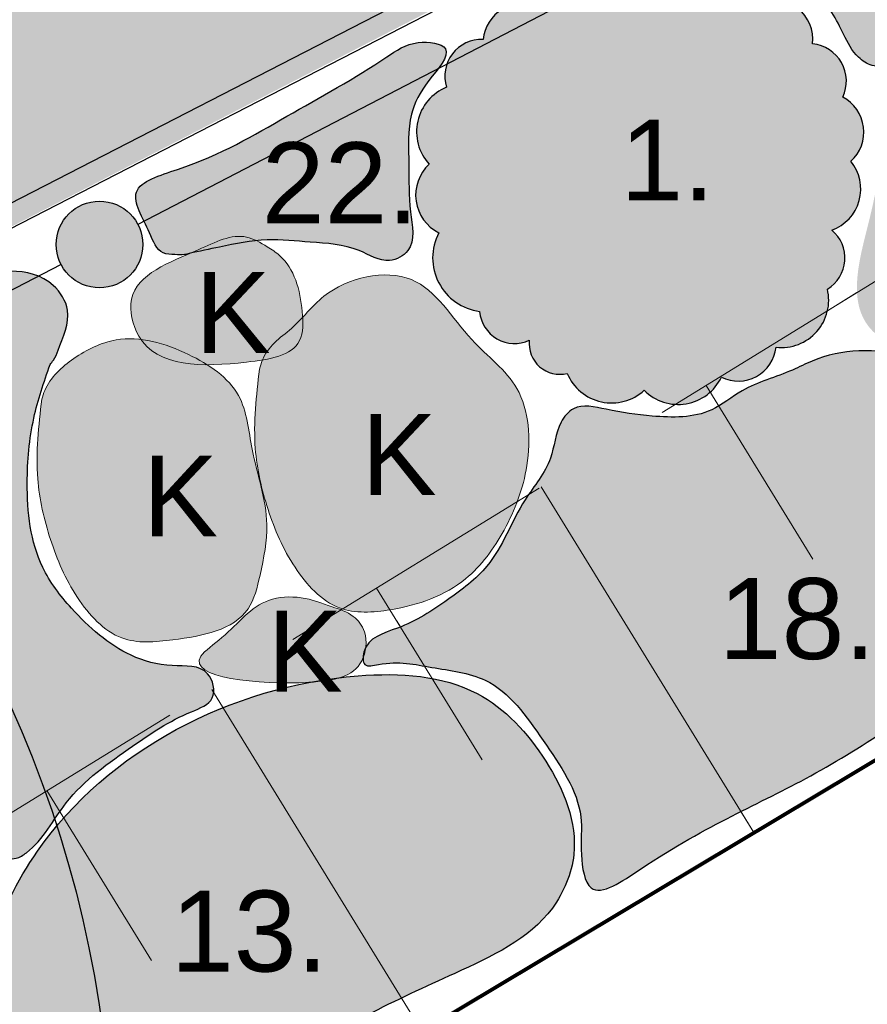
# Model space of a CAD drawing. Extents: x 5491059 to 5491327, y 5912942 to 5913063.
# Tile 28 of 49: x 5491205.69 to 5491208.62, y 5912998.53 to 5913001.93. Entities that reach past the tile are written whole.
import ezdxf

# ---------------------------------------------------------------- set-up
doc = ezdxf.new("R2010")
doc.units = 0
doc.linetypes.add('ACAD_ISO10W100', pattern=[18, 12, -3, 0, -3])
doc.linetypes.add('PRZER2-1', pattern=[1.5, 1, -0.5])
doc.layers.get('0').update_dxf_attribs({"linetype": 'CONTINUOUS'})
for name, color, linetype in [('AK_faszyna', 7, 'CONTINUOUS'), ('AK_nawierzchnie', 21, 'CONTINUOUS'), ('AK_ogordzenie', 7, 'CONTINUOUS'), ('AK_pomocnicza', 7, 'CONTINUOUS'), ('AK_rośliny', 7, 'CONTINUOUS'), ('AK_wymiary', 7, 'CONTINUOUS')]:
    doc.layers.add(name, color=color, linetype=linetype)
doc.layers.add('GSSWWS', color=141, linetype='CONTINUOUS', lineweight=18)
doc.layers.add('GSSZSN', color=7, linetype='CONTINUOUS', lineweight=18)
doc.styles.get("Standard").update_dxf_attribs({"font": 'txt.shx'})
doc.linetypes.add('OGRODZENIE2', pattern='A,6.35,-2.54,[132,ltypeshp.shx,S=2.54,R=0,X=-2.54,Y=0],-2.54,25.4', length=36.83)

# ---------------------------------------------------------------- blocks, each defined once
blk = doc.blocks.new('1-flat-1')
at = {"layer": 'AK_nawierzchnie', "linetype": 'Continuous', "lineweight": -3, "true_color": 0xc7c8ca, "transparency": 33554534}
h = blk.add_hatch(color=9, dxfattribs=at)
h.dxf.hatch_style = 1
h.paths.add_polyline_path([(5491295.9612, 5913015.6875), (5491295.8796, 5913015.7342), (5491283.2886, 5913009.2468, 0.339514), (5491283.1534, 5913008.5809), (5491283.6667, 5913007.6484), (5491283.7332, 5913007.6933), (5491283.2253, 5913008.616, -0.339514), (5491283.3411, 5913009.1865)])
h.paths.add_polyline_path([(5491294.8079, 5913016.3478), (5491294.7264, 5913016.3944), (5491282.0106, 5913009.8416, 0.334526), (5491281.1458, 5913006.8458), (5491281.5065, 5913006.1922), (5491281.5731, 5913006.2371), (5491281.2158, 5913006.8845, -0.331158), (5491282.0473, 5913009.7705)])
h.paths.add_polyline_path([(5491283.7332, 5913007.6933), (5491283.6667, 5913007.6484), (5491286.7956, 5913001.9641), (5491286.8675, 5913001.9992)])
h.paths.add_polyline_path([(5491281.5731, 5913006.2371), (5491281.5065, 5913006.1922), (5491284.4667, 5913000.8296), (5491284.5387, 5913000.8647)])
at = {"layer": 'AK_nawierzchnie', "linetype": 'Continuous', "lineweight": -3, "transparency": 33554534}
h = blk.add_hatch(color=254, dxfattribs=at)
h.dxf.hatch_style = 1
h.paths.add_polyline_path([(5491295.8296, 5913015.6948), (5491294.7613, 5913016.3237), (5491283.6114, 5913010.5767), (5491284.7753, 5913010.0112)])
h.paths.add_polyline_path([(5491283.1534, 5913008.5809, -0.339514), (5491283.2886, 5913009.2468), (5491284.7753, 5913010.0112), (5491283.6114, 5913010.5767), (5491282.0473, 5913009.7705, 0.331158), (5491281.2158, 5913006.8845), (5491281.9014, 5913005.6424), (5491284.1049, 5913006.8524)])
h.paths.add_polyline_path([(5491284.1049, 5913006.8524), (5491281.9014, 5913005.6424), (5491287.5028, 5912995.4948, 0.411705), (5491288.8552, 5912995.1024), (5491289.2943, 5912995.3415, 0.416845), (5491289.6899, 5912996.7059)])
at = {"layer": 'AK_nawierzchnie', "color": 18, "linetype": 'Continuous', "lineweight": -3, "true_color": 0x000000}
for p, q in [((5491304.1811, 5913019.9887), (5491283.2886, 5913009.2468)), ((5491304.2177, 5913019.9176), (5491283.3411, 5913009.1865))]:
    blk.add_line(p, q, dxfattribs=at)
blk = doc.blocks.new('3')
blk.add_circle((5491286.5479, 5913013.7819), 4)

msp = doc.modelspace()

# ---------------------------------------------------------------- hatches: boundary and pattern name
at = {"layer": 'AK_ogordzenie', "linetype": 'Continuous', "lineweight": -3, "true_color": 0x6a473c, "transparency": 33554597}
h = msp.add_hatch(color=17, dxfattribs=at)
h.dxf.hatch_style = 1
edge = h.paths.add_edge_path()
edge.add_arc((5491205.96478, 5913001.15652), 0.15, 0.56788, 360.56788)
at = {"layer": 'AK_rośliny', "linetype": 'Continuous', "lineweight": -3, "true_color": 0x55764c, "transparency": 33554534}
h = msp.add_hatch(color=87, dxfattribs=at)
h.dxf.hatch_style = 1
edge = h.paths.add_edge_path()
edge.add_spline(control_points=[(5491204.5086, 5912997.43405), (5491204.50056, 5912997.37462), (5491204.48659, 5912997.2713), (5491204.43527, 5912997.1429), (5491204.3766, 5912997.06032), (5491204.37364, 5912996.96133), (5491204.48657, 5912996.90581), (5491204.60681, 5912996.85807), (5491204.67825, 5912996.73474), (5491204.81603, 5912996.70247), (5491204.93159, 5912996.81168), (5491205.12633, 5912996.98067), (5491205.35236, 5912997.27733), (5491205.6702, 5912997.56095), (5491205.86671, 5912997.90689), (5491206.26289, 5912998.03022), (5491206.63137, 5912998.37561), (5491207.10859, 5912998.59588), (5491207.51595, 5912998.78022), (5491207.64593, 5912999.09062), (5491207.52729, 5912999.38023), (5491207.26974, 5912999.65834), (5491206.55987, 5912999.70379), (5491205.86552, 5912999.33745), (5491205.54822, 5912998.68793), (5491205.54468, 5912998.2587), (5491205.22435, 5912998.01313), (5491204.88668, 5912997.95873), (5491204.65456, 5912997.73254), (5491204.56462, 5912997.54339), (5491204.51554, 5912997.46872), (5491204.5107, 5912997.44454), (5491204.5086, 5912997.43405)], knot_values=[0, 0, 0, 0, 0.1795261, 0.3120381, 0.4087441, 0.4845019, 0.5695915, 0.7495592, 0.8744872, 0.9707144, 1.1277956, 1.3089469, 1.7633744, 2.2250851, 2.5961542, 2.89448, 3.4189947, 4.0833443, 4.4897748, 4.6895894, 5.026186, 5.3596001, 5.7767098, 7.0413009, 7.4165592, 7.9217711, 8.2276051, 8.5335102, 8.9351129, 9.1262219, 9.1677554, 9.19958, 9.19958, 9.19958, 9.19958], degree=3, periodic=0)
edge = h.paths.add_edge_path()
edge.add_spline(control_points=[(5491218.42878, 5913002.79178), (5491218.42489, 5913002.72703), (5491218.41771, 5913002.60727), (5491218.3577, 5913002.4465), (5491218.21185, 5913002.30338), (5491218.36966, 5913002.14048), (5491218.59252, 5913002.15538), (5491219.03004, 5913001.98368), (5491219.71466, 5913001.83272), (5491220.55604, 5913001.5387), (5491221.17763, 5913001.3635), (5491221.63192, 5913001.25478), (5491221.88068, 5913000.95208), (5491222.29161, 5913000.51045), (5491222.78597, 5913000.02215), (5491223.23212, 5912999.57869), (5491223.45225, 5912999.25794), (5491223.82463, 5912999.17006), (5491223.89526, 5912999.68614), (5491223.57522, 5912999.99805), (5491223.66883, 5913000.51851), (5491223.45044, 5913001.04497), (5491223.07679, 5913001.51384), (5491222.83641, 5913002.14672), (5491222.11813, 5913002.53615), (5491221.22968, 5913002.57661), (5491220.33383, 5913002.88308), (5491219.43045, 5913003.03507), (5491218.79277, 5913003.08052), (5491218.34844, 5913003.40665), (5491218.20978, 5913003.24694), (5491218.29573, 5913003.1227), (5491218.36052, 5913003.03509), (5491218.39909, 5913002.96163), (5491218.42002, 5913002.9121), (5491218.42919, 5913002.85642), (5491218.42892, 5913002.8136), (5491218.42878, 5913002.79178)], knot_values=[0, 0, 0, 0, 0.1924819, 0.3559875, 0.5224259, 0.7035779, 0.8557083, 1.1879664, 2.0814732, 2.97414, 3.8443301, 4.043683, 4.3423103, 4.9708429, 5.8826012, 6.4138287, 6.8621658, 7.028164, 7.3955295, 7.9270004, 8.3376578, 8.8569338, 9.5893467, 10.1408103, 10.8212523, 11.8732663, 12.7956802, 13.654462, 14.5671819, 14.8581776, 14.9520469, 15.0906363, 15.2390644, 15.2983543, 15.3371481, 15.4001586, 15.4656154, 15.4656154, 15.4656154, 15.4656154], degree=3, periodic=0)
at = {"layer": 'AK_rośliny', "linetype": 'Continuous', "lineweight": -3, "true_color": 0xefeee5, "transparency": 33554534}
h = msp.add_hatch(color=7, dxfattribs=at)
h.dxf.hatch_style = 1
edge = h.paths.add_edge_path()
edge.add_spline(control_points=[(5491208.40038, 5913002.47348), (5491208.37144, 5913002.44202), (5491208.3041, 5913002.3688), (5491208.17806, 5913002.2186), (5491208.31797, 5913002.0712), (5491208.4695, 5913002.02749), (5491208.5311, 5913001.90387), (5491208.57721, 5913001.8103), (5491208.65814, 5913001.75722), (5491208.77097, 5913001.81403), (5491208.92636, 5913001.82777), (5491209.07489, 5913001.87831), (5491209.31875, 5913001.89554), (5491209.18562, 5913002.18476), (5491209.00224, 5913002.35502), (5491209.14601, 5913002.64165), (5491208.90648, 5913002.74857), (5491208.72486, 5913002.67803), (5491208.55635, 5913002.60166), (5491208.44784, 5913002.52455), (5491208.40694, 5913002.48054), (5491208.40038, 5913002.47348)], knot_values=[0, 0, 0, 0, 0.1325596, 0.3084796, 0.4919786, 0.6134442, 0.7783226, 0.8730902, 0.9276908, 1.0470801, 1.2096356, 1.3970642, 1.5482212, 1.7944979, 2.0458711, 2.3127435, 2.482402, 2.6743967, 2.887991, 3.0392583, 3.0681683, 3.0681683, 3.0681683, 3.0681683], degree=3, periodic=0)
at = {"layer": 'AK_rośliny', "linetype": 'OGRODZENIE2', "lineweight": -3, "true_color": 0x6da56f, "transparency": 33554534}
h = msp.add_hatch(color=115, dxfattribs=at)
edge = h.paths.add_edge_path()
edge.add_arc((5491207.42612, 5913001.854), 0.13398, 64.94035, 174.94035)
edge.add_arc((5491207.28715, 5913001.73884), 0.12709, 87.5118, 197.5118)
edge.add_arc((5491207.22902, 5913001.54635), 0.16665, 112.23729, 222.23729)
edge.add_arc((5491207.20556, 5913001.32742), 0.14634, 133.06705, 243.06705)
edge.add_arc((5491207.30529, 5913001.11039), 0.18722, 152.46213, 262.46213)
edge.add_arc((5491207.40157, 5913000.93524), 0.12129, 184.94517, 294.94517)
edge.add_arc((5491207.55852, 5913000.81381), 0.10642, 173.82107, 283.82107)
edge.add_arc((5491207.73762, 5913000.77462), 0.16652, 202.65886, 312.65886)
edge.add_arc((5491207.9681, 5913000.7683), 0.16531, 224.63199, 334.63199)
edge.add_arc((5491208.1759, 5913000.81557), 0.13176, 243.67438, 353.67438)
edge.add_arc((5491208.32522, 5913000.96395), 0.16393, 263.56885, 373.56885)
edge.add_arc((5491208.42075, 5913001.10965), 0.12479, 300.75783, 410.75783)
edge.add_arc((5491208.44928, 5913001.34844), 0.15083, 289.52771, 399.5277)
edge.add_arc((5491208.47394, 5913001.54579), 0.13666, 312.1303, 422.1303)
edge.add_arc((5491208.42122, 5913001.72204), 0.12911, 334.5713, 444.5713)
edge.add_arc((5491208.28964, 5913001.86436), 0.14446, 354.52254, 464.52254)
edge.add_arc((5491208.12745, 5913001.96147), 0.13301, 18.73745, 128.73745)
edge.add_arc((5491207.91573, 5913002.01826), 0.1368, 20.08141, 130.08141)
edge.add_arc((5491207.75195, 5913002.06592), 0.09476, 36.9845, 146.9845)
edge.add_arc((5491207.62746, 5913001.98007), 0.14467, 71.86282, 181.86282)
at = {"layer": 'AK_rośliny', "linetype": 'OGRODZENIE2', "lineweight": -3, "true_color": 0x6e5ca1, "transparency": 33554534}
h = msp.add_hatch(color=195, dxfattribs=at)
h.dxf.hatch_style = 1
edge = h.paths.add_edge_path()
edge.add_spline(control_points=[(5491206.27556, 5913001.12553), (5491206.31041, 5913001.13297), (5491206.39967, 5913001.152), (5491206.53924, 5913001.1805), (5491206.70179, 5913001.16209), (5491206.84659, 5913001.15671), (5491206.95422, 5913001.08292), (5491207.06544, 5913001.14181), (5491207.03353, 5913001.28494), (5491207.03782, 5913001.43231), (5491207.02928, 5913001.60089), (5491207.0912, 5913001.71476), (5491207.20978, 5913001.84439), (5491207.04807, 5913001.86781), (5491206.88761, 5913001.75222), (5491206.59578, 5913001.59405), (5491206.35151, 5913001.44483), (5491206.04412, 5913001.35995), (5491206.13295, 5913001.21906), (5491206.16663, 5913001.12354), (5491206.22392, 5913001.12216), (5491206.25405, 5913001.1189), (5491206.27025, 5913001.1239), (5491206.27556, 5913001.12553)], knot_values=[0, 0, 0, 0, 0.107066, 0.2742497, 0.4228004, 0.5952973, 0.7058489, 0.7777383, 0.9123882, 1.0746286, 1.2508915, 1.3814371, 1.5054755, 1.6021862, 1.7211075, 2.1235878, 2.5446574, 2.7071777, 2.8546577, 2.9390525, 2.9797023, 3.0135818, 3.0300951, 3.0300951, 3.0300951, 3.0300951], degree=3, periodic=0)
at = {"layer": 'AK_rośliny', "linetype": 'Continuous', "lineweight": -3, "true_color": 0xaad095, "transparency": 33554534}
h = msp.add_hatch(color=253, dxfattribs=at)
h.dxf.hatch_style = 1
edge = h.paths.add_edge_path()
edge.add_spline(control_points=[(5491208.67145, 5913001.54416), (5491208.66863, 5913001.48941), (5491208.6626, 5913001.37236), (5491208.62247, 5913001.21362), (5491208.58334, 5913001.05673), (5491208.5838, 5913000.91211), (5491208.68707, 5913000.80549), (5491208.85494, 5913000.83142), (5491209.02618, 5913000.78242), (5491209.12718, 5913000.59963), (5491209.31708, 5913000.67191), (5491209.54884, 5913000.68582), (5491209.79161, 5913000.82543), (5491210.02519, 5913000.99148), (5491210.40902, 5913001.11766), (5491210.2135, 5913001.62003), (5491209.86887, 5913001.87857), (5491209.46859, 5913001.86991), (5491209.14921, 5913001.83251), (5491208.91001, 5913001.76738), (5491208.70567, 5913001.72871), (5491208.66781, 5913001.60046), (5491208.67078, 5913001.55457), (5491208.67145, 5913001.54416)], knot_values=[0, 0, 0, 0, 0.1641899, 0.3509992, 0.4879089, 0.6538083, 0.7585159, 0.8845498, 1.1360116, 1.2448059, 1.4437105, 1.622427, 1.9732853, 2.232683, 2.5214968, 3.0024624, 3.3952648, 3.8125898, 4.1451636, 4.3572267, 4.5812757, 4.6883308, 4.7197334, 4.7197334, 4.7197334, 4.7197334], degree=3, periodic=0)
at = {"layer": 'AK_rośliny', "linetype": 'Continuous', "lineweight": 20, "transparency": 33554534}
h = msp.add_hatch(color=8, dxfattribs=at)
h.dxf.hatch_style = 1
edge = h.paths.add_edge_path()
edge.add_spline(control_points=[(5491206.54574, 5913001.14886), (5491206.56056, 5913001.13926), (5491206.63459, 5913001.09134), (5491206.66903, 5913000.96493), (5491206.67153, 5913000.77783), (5491206.40077, 5913000.73344), (5491206.11293, 5913000.72864), (5491206.04218, 5913001.03822), (5491206.27567, 5913001.1169), (5491206.44613, 5913001.20704), (5491206.52196, 5913001.16275), (5491206.54574, 5913001.14886)], knot_values=[0, 0, 0, 0, 0.0523175, 0.2612891, 0.3625615, 0.5603083, 0.9442112, 1.074069, 1.3616248, 1.534579, 1.6135887, 1.6135887, 1.6135887, 1.6135887], degree=3, periodic=0)
at = {"layer": 'AK_rośliny', "linetype": 'OGRODZENIE2', "lineweight": -3, "true_color": 0xad9f8a, "transparency": 33554534}
h = msp.add_hatch(color=253, dxfattribs=at)
h.dxf.hatch_style = 1
edge = h.paths.add_edge_path()
edge.add_spline(control_points=[(5491205.79361, 5913000.74172), (5491205.77255, 5913000.68024), (5491205.72707, 5913000.54743), (5491205.70609, 5913000.30937), (5491205.73181, 5913000.06744), (5491205.88248, 5912999.87119), (5491206.03477, 5912999.73761), (5491206.20363, 5912999.69098), (5491206.34523, 5912999.70616), (5491206.37512, 5912999.57373), (5491206.22599, 5912999.522), (5491206.06533, 5912999.41083), (5491205.84794, 5912999.2596), (5491205.76635, 5912999.08558), (5491205.65362, 5912999.0128), (5491205.54885, 5912999.0949), (5491205.49316, 5912999.24499), (5491205.32236, 5912999.4268), (5491205.0575, 5912999.52401), (5491204.83789, 5912999.56706), (5491204.71504, 5912999.58529), (5491204.62355, 5912999.60012), (5491204.72834, 5912999.8184), (5491204.60909, 5913000.07003), (5491204.35296, 5913000.15173), (5491204.15649, 5913000.15874), (5491204.03955, 5913000.13347), (5491203.9031, 5913000.21224), (5491204.24437, 5913000.34865), (5491204.49597, 5913000.46716), (5491204.97601, 5913000.70681), (5491205.33886, 5913000.93157), (5491205.61524, 5913001.08958), (5491205.80039, 5913001.04144), (5491205.87645, 5913000.91601), (5491205.83257, 5913000.82345), (5491205.81036, 5913000.76051), (5491205.79776, 5913000.74638), (5491205.79361, 5913000.74172)], knot_values=[0, 0, 0, 0, 0.194092, 0.4192689, 0.7168533, 0.8897098, 1.1526264, 1.2996782, 1.4251299, 1.5103093, 1.5966375, 1.8334524, 2.1357146, 2.3560282, 2.3960318, 2.5152871, 2.665523, 2.8993367, 3.2228759, 3.5026325, 3.5563925, 3.611982, 3.7351124, 4.0747953, 4.3556035, 4.4905475, 4.6664926, 4.7050434, 4.9036308, 5.2841402, 5.872671, 6.3562571, 6.6226915, 6.7777821, 6.8765797, 7.0192316, 7.0570327, 7.0756179, 7.0756179, 7.0756179, 7.0756179], degree=3, periodic=0)
at = {"layer": 'AK_rośliny', "linetype": 'Continuous', "lineweight": 20, "transparency": 33554534}
h = msp.add_hatch(color=8, dxfattribs=at)
h.dxf.hatch_style = 1
edge = h.paths.add_edge_path()
edge.add_spline(control_points=[(5491205.76505, 5913000.62105), (5491205.75443, 5913000.52927), (5491205.73551, 5913000.36583), (5491205.79, 5913000.13072), (5491205.87315, 5912999.93618), (5491206.02418, 5912999.76922), (5491206.25145, 5912999.7886), (5491206.47754, 5912999.83137), (5491206.52574, 5913000.03126), (5491206.56287, 5913000.21717), (5491206.48816, 5913000.41956), (5491206.46922, 5913000.65819), (5491206.26734, 5913000.79292), (5491206.05088, 5913000.85674), (5491205.89585, 5913000.78049), (5491205.81585, 5913000.71546), (5491205.77801, 5913000.66525), (5491205.76805, 5913000.63129), (5491205.76505, 5913000.62105)], knot_values=[0, 0, 0, 0, 0.2752705, 0.4901348, 0.7113408, 0.9196918, 1.0966724, 1.3777006, 1.5011787, 1.6783966, 1.9433625, 2.1350595, 2.3594729, 2.6151028, 2.7747173, 2.8518262, 2.925752, 2.9576477, 2.9576477, 2.9576477, 2.9576477], degree=3, periodic=0)
at = {"layer": 'AK_rośliny', "linetype": 'Continuous', "lineweight": -3, "true_color": 0x8690cb, "transparency": 33554534}
h = msp.add_hatch(color=153, dxfattribs=at)
h.dxf.hatch_style = 1
edge = h.paths.add_edge_path()
edge.add_spline(control_points=[(5491209.3038, 5912999.99219), (5491209.29833, 5912999.97453), (5491209.28512, 5912999.93188), (5491209.19527, 5912999.81444), (5491208.89948, 5912999.61821), (5491208.41745, 5912999.28464), (5491208.03077, 5912999.13587), (5491207.65669, 5912998.86965), (5491207.6257, 5912999.05647), (5491207.6471, 5912999.22844), (5491207.50081, 5912999.43973), (5491207.34727, 5912999.66312), (5491207.11048, 5912999.69014), (5491206.98925, 5912999.7196), (5491206.87511, 5912999.68974), (5491206.87716, 5912999.79428), (5491207.02505, 5912999.82912), (5491207.16328, 5912999.92024), (5491207.34226, 5913000.05238), (5491207.40814, 5913000.25251), (5491207.53737, 5913000.39895), (5491207.54286, 5913000.52392), (5491207.61395, 5913000.61079), (5491207.7392, 5913000.57943), (5491207.88844, 5913000.5583), (5491208.06719, 5913000.55461), (5491208.20247, 5913000.67228), (5491208.33099, 5913000.70299), (5491208.45794, 5913000.7692), (5491208.57682, 5913000.79431), (5491208.70393, 5913000.78382), (5491208.84104, 5913000.7922), (5491208.98576, 5913000.75358), (5491209.08368, 5913000.63231), (5491209.16258, 5913000.52354), (5491209.22822, 5913000.39406), (5491209.29006, 5913000.26078), (5491209.30814, 5913000.13905), (5491209.31474, 5913000.0483), (5491209.30697, 5913000.00844), (5491209.3038, 5912999.99219)], knot_values=[0, 0, 0, 0, 0.0551434, 0.1331907, 0.4355096, 1.1205673, 1.7928864, 1.9755625, 2.0952571, 2.2266067, 2.5212569, 2.8099729, 3.0002252, 3.1852366, 3.2319119, 3.2748386, 3.4183582, 3.6172004, 3.7964392, 4.0617027, 4.2300364, 4.3597736, 4.4230631, 4.5358784, 4.6970478, 4.9043021, 5.0283749, 5.2175985, 5.292431, 5.4575956, 5.5723554, 5.6734851, 5.872115, 5.9862788, 6.1329094, 6.2761177, 6.4210053, 6.5707248, 6.6426443, 6.6921154, 6.6921154, 6.6921154, 6.6921154], degree=3, periodic=0)
at = {"layer": 'AK_rośliny', "linetype": 'Continuous', "lineweight": 20, "transparency": 33554534}
h = msp.add_hatch(color=8, dxfattribs=at)
h.dxf.hatch_style = 1
edge = h.paths.add_edge_path()
edge.add_spline(control_points=[(5491206.76979, 5912999.90298), (5491206.79577, 5912999.8945), (5491206.84301, 5912999.87908), (5491206.89623, 5912999.80939), (5491206.87688, 5912999.66716), (5491206.64859, 5912999.61947), (5491206.20224, 5912999.66276), (5491206.42858, 5912999.82039), (5491206.51016, 5912999.9335), (5491206.66517, 5912999.94165), (5491206.73518, 5912999.91577), (5491206.76979, 5912999.90298)], knot_values=[0, 0, 0, 0, 0.0803537, 0.1461029, 0.2473754, 0.4451222, 0.8290251, 0.9263893, 1.133029, 1.2464439, 1.3572877, 1.3572877, 1.3572877, 1.3572877], degree=3, periodic=0)
at = {"layer": 'AK_wymiary', "linetype": 'Continuous', "lineweight": 20, "transparency": 33554534}
h = msp.add_hatch(color=8, dxfattribs=at)
h.dxf.hatch_style = 1
edge = h.paths.add_edge_path()
edge.add_spline(control_points=[(5491206.51828, 5913000.72519), (5491206.50767, 5913000.63339), (5491206.48878, 5913000.46994), (5491206.5431, 5913000.23494), (5491206.62688, 5913000.03999), (5491206.77577, 5912999.87442), (5491207.01103, 5912999.88857), (5491207.23041, 5912999.96562), (5491207.37821, 5913000.17162), (5491207.46356, 5913000.39437), (5491207.4477, 5913000.66868), (5491207.22547, 5913000.82783), (5491207.0763, 5913001.10024), (5491206.75821, 5913001.02792), (5491206.65385, 5913000.87923), (5491206.56814, 5913000.8205), (5491206.53132, 5913000.7693), (5491206.5213, 5913000.7354), (5491206.51828, 5913000.72519)], knot_values=[0, 0, 0, 0, 0.2752705, 0.4901348, 0.7113408, 0.9196918, 1.0966724, 1.3777006, 1.5921517, 1.8291248, 2.0980575, 2.328158, 2.6227998, 2.9312638, 3.089167, 3.166276, 3.2402018, 3.2720975, 3.2720975, 3.2720975, 3.2720975], degree=3, periodic=0)

# ---------------------------------------------------------------- linework, layer by layer
at = {"color": 251, "linetype": 'Continuous', "lineweight": 0, "true_color": 0x636466}
for p, q in [((5491206.02, 5912997.8, -0.02), (5491211.32, 5913000.97, -0.02)), ((5491208.48503, 5913000.92744, -0.02), (5491208.58702, 5913000.99014, -0.02)), ((5491207.00646, 5912999.83303, -0.02), (5491206.99295, 5912999.855, -0.02)), ((5491206.99295, 5912999.855, -0.02), (5491207.00646, 5912999.83303, -0.02)), ((5491208.22962, 5912999.1216, -0.02), (5491208.18493, 5912999.19431, -0.02)), ((5491206.02, 5912997.8, -0.02), (5491208.22962, 5912999.1216, -0.02))]:
    msp.add_line(p, q, dxfattribs=at)
at = {"layer": 'AK_faszyna', "color": 39, "linetype": 'ACAD_ISO10W100', "lineweight": 80, "true_color": 0x5a3624, "transparency": 33554559}
msp.add_line((5491206.02, 5912997.8, -0.02), (5491211.32, 5913000.97, -0.02), dxfattribs=at)
at = {"layer": 'AK_ogordzenie', "linetype": 'Continuous', "lineweight": -3}
for p, q in [((5491208.0504, 5913002.23942, -0.02), (5491206.0979, 5913001.22564, -0.02)), ((5491205.83165, 5913001.0874, -0.02), (5491203.74603, 5913000.0045, -0.02))]:
    msp.add_line(p, q, dxfattribs=at)
msp.add_circle((5491205.96478, 5913001.15652, -0.02), 0.15, dxfattribs=at)
at = {"layer": 'AK_pomocnicza', "linetype": 'Continuous', "lineweight": -3}
for points in [[(5491208.40038, 5913002.47348, -0.02), (5491208.31141, 5913002.37522, -0.02), (5491208.22711, 5913002.22081, -0.02), (5491208.3395, 5913002.07576, -0.02), (5491208.44721, 5913002.01961, -0.02), (5491208.54087, 5913001.88392, -0.02), (5491208.59238, 5913001.80437, -0.02), (5491208.63921, 5913001.7763, -0.02), (5491208.75629, 5913001.79969, -0.02), (5491208.91551, 5913001.83245, -0.02), (5491209.09815, 5913001.87456, -0.02), (5491209.24332, 5913001.91667, -0.02), (5491209.18244, 5913002.1553, -0.02), (5491209.06068, 5913002.37522, -0.02), (5491209.07005, 5913002.64193, -0.02), (5491208.92019, 5913002.72147, -0.02), (5491208.73287, 5913002.67936, -0.02), (5491208.54087, 5913002.58578, -0.02), (5491208.42029, 5913002.49444, -0.02), (5491208.40038, 5913002.47348, -0.02)], [(5491209.3038, 5912999.99219, -0.02), (5491209.28495, 5912999.94037, -0.02), (5491209.2404, 5912999.87629, -0.02), (5491209.00455, 5912999.68715, -0.02), (5491208.42735, 5912999.31817, -0.02), (5491207.83766, 5912998.99525, -0.02), (5491207.66699, 5912998.93013, -0.02), (5491207.63285, 5912999.04486, -0.02), (5491207.63082, 5912999.17619, -0.02), (5491207.50052, 5912999.44046, -0.02), (5491207.30021, 5912999.64838, -0.02), (5491207.1153, 5912999.69317, -0.02), (5491206.93054, 5912999.70288, -0.02), (5491206.88387, 5912999.70288, -0.02), (5491206.87998, 5912999.74563, -0.02), (5491206.99667, 5912999.82919, -0.02), (5491207.16986, 5912999.92688, -0.02), (5491207.30599, 5913000.04347, -0.02), (5491207.43835, 5913000.27335, -0.02), (5491207.52586, 5913000.41715, -0.02), (5491207.56281, 5913000.54151, -0.02), (5491207.6056, 5913000.58815, -0.02), (5491207.7184, 5913000.58621, -0.02), (5491207.87787, 5913000.56289, -0.02), (5491208.08402, 5913000.58426, -0.02), (5491208.18904, 5913000.65033, -0.02), (5491208.36407, 5913000.72223, -0.02), (5491208.43214, 5913000.75332, -0.02), (5491208.59356, 5913000.7883, -0.02), (5491208.7083, 5913000.78636, -0.02), (5491208.80943, 5913000.78636, -0.02), (5491208.99808, 5913000.72417, -0.02), (5491209.07587, 5913000.64062, -0.02), (5491209.15996, 5913000.5205, -0.02), (5491209.22727, 5913000.39409, -0.02), (5491209.28283, 5913000.26028, -0.02), (5491209.30945, 5913000.11295, -0.02), (5491209.31152, 5913000.04106, -0.02), (5491209.3038, 5912999.99219, -0.02)], [(5491204.5086, 5912997.43405, -0.02), (5491204.47614, 5912997.25749, -0.02), (5491204.42565, 5912997.13497, -0.02), (5491204.38238, 5912997.04849, -0.02), (5491204.38598, 5912996.97282, -0.02), (5491204.4545, 5912996.92237, -0.02), (5491204.60995, 5912996.83168, -0.02), (5491204.6965, 5912996.74159, -0.02), (5491204.79027, 5912996.71997, -0.02), (5491204.92371, 5912996.80285, -0.02), (5491205.05714, 5912996.92536, -0.02), (5491205.36008, 5912997.26409, -0.02), (5491205.67384, 5912997.60281, -0.02), (5491205.91187, 5912997.88748, -0.02), (5491206.17874, 5912998.0208, -0.02), (5491206.60861, 5912998.32135, -0.02), (5491207.19459, 5912998.63438, -0.02), (5491207.5324, 5912998.86037, -0.02), (5491207.60666, 5912999.04587, -0.02), (5491207.50986, 5912999.36825, -0.02), (5491207.27248, 5912999.60237, -0.02), (5491206.85994, 5912999.66392, -0.02), (5491205.75025, 5912999.05746, -0.02), (5491205.59062, 5912998.71784, -0.02), (5491205.45477, 5912998.23124, -0.02), (5491205.21727, 5912998.03855, -0.02), (5491204.92848, 5912997.93768, -0.02), (5491204.63189, 5912997.6669, -0.02), (5491204.53654, 5912997.50128, -0.02), (5491204.51655, 5912997.46487, -0.02), (5491204.5086, 5912997.43405, -0.02)]]:
    msp.add_spline(points, degree=3, dxfattribs=at)
at = {"layer": 'AK_rośliny', "linetype": 'Continuous', "lineweight": -3, "elevation": -0.02}
msp.add_lwpolyline([(5491207.48287, 5913001.97537, 0.5205671), (5491207.29267, 5913001.86582, 0.5205671), (5491207.16595, 5913001.7006, 0.5205671), (5491207.10563, 5913001.43432, 0.5205671), (5491207.13928, 5913001.19695, 0.5205671), (5491207.28073, 5913000.92478, 0.5205671), (5491207.45272, 5913000.82527, 0.5205671), (5491207.58395, 5913000.71047, 0.5205671), (5491207.85046, 5913000.65216, 0.5205671), (5491208.11747, 5913000.69748, 0.5205671), (5491208.30686, 5913000.80105, 0.5205671), (5491208.48457, 5913001.00241, 0.5205671), (5491208.49969, 5913001.20629, 0.5205671), (5491208.56561, 5913001.44444, 0.5205671), (5491208.53782, 5913001.6666, 0.5205671), (5491208.43344, 5913001.85057, 0.5205671), (5491208.25341, 5913002.0042, 0.5205671), (5491208.04421, 5913002.06523, 0.5205671), (5491207.82765, 5913002.12293, 0.5205671), (5491207.6725, 5913002.11755, 0.5205671), (5491207.48287, 5913001.97537, 0.5205671)], format="xyb", dxfattribs=at)
at = {"layer": 'AK_rośliny', "linetype": 'Continuous', "lineweight": -3}
for points in [[(5491206.27556, 5913001.12553, -0.02), (5491206.3803, 5913001.14774, -0.02), (5491206.54564, 5913001.17245, -0.02), (5491206.69399, 5913001.16473, -0.02), (5491206.86398, 5913001.13539, -0.02), (5491206.96913, 5913001.10125, -0.02), (5491207.03248, 5913001.13522, -0.02), (5491207.04176, 5913001.26955, -0.02), (5491207.03557, 5913001.43167, -0.02), (5491207.04485, 5913001.60769, -0.02), (5491207.10511, 5913001.72349, -0.02), (5491207.1623, 5913001.83356, -0.02), (5491207.06804, 5913001.85518, -0.02), (5491206.95986, 5913001.80577, -0.02), (5491206.61371, 5913001.60041, -0.02), (5491206.23498, 5913001.41641, -0.02), (5491206.09281, 5913001.33766, -0.02), (5491206.13762, 5913001.19716, -0.02), (5491206.18553, 5913001.12768, -0.02), (5491206.2257, 5913001.1215, -0.02), (5491206.25958, 5913001.12135, -0.02), (5491206.27556, 5913001.12553, -0.02)], [(5491205.79361, 5913000.74172, -0.02), (5491205.73756, 5913000.5559, -0.02), (5491205.71463, 5913000.33189, -0.02), (5491205.76813, 5913000.03915, -0.02), (5491205.8678, 5912999.89793, -0.02), (5491206.07416, 5912999.73501, -0.02), (5491206.21683, 5912999.69938, -0.02), (5491206.33912, 5912999.67137, -0.02), (5491206.3553, 5912999.58775, -0.02), (5491206.28345, 5912999.53989, -0.02), (5491206.07908, 5912999.42024, -0.02), (5491205.84917, 5912999.22402, -0.02), (5491205.71186, 5912999.05173, -0.02), (5491205.67674, 5912999.03259, -0.02), (5491205.57136, 5912999.08842, -0.02), (5491205.49472, 5912999.21764, -0.02), (5491205.33666, 5912999.38993, -0.02), (5491205.04055, 5912999.52031, -0.02), (5491204.7667, 5912999.57749, -0.02), (5491204.71356, 5912999.58565, -0.02), (5491204.66043, 5912999.60199, -0.02), (5491204.67269, 5912999.72451, -0.02), (5491204.56642, 5913000.04714, -0.02), (5491204.30483, 5913000.14924, -0.02), (5491204.16995, 5913000.15332, -0.02), (5491203.99419, 5913000.16149, -0.02), (5491203.96149, 5913000.18191, -0.02), (5491204.1209, 5913000.30034, -0.02), (5491204.46832, 5913000.45553, -0.02), (5491204.9915, 5913000.72507, -0.02), (5491205.40841, 5913000.97011, -0.02), (5491205.65774, 5913001.06404, -0.02), (5491205.80488, 5913001.01503, -0.02), (5491205.85393, 5913000.92927, -0.02), (5491205.82123, 5913000.79042, -0.02), (5491205.80538, 5913000.7561, -0.02), (5491205.79361, 5913000.74172, -0.02)]]:
    msp.add_spline(points, degree=3, dxfattribs=at)
at = {"layer": 'AK_rośliny', "color": 18, "linetype": 'Continuous', "lineweight": 20, "true_color": 0x000000}
for points in [[(5491206.54574, 5913001.14886, -0.02), (5491206.58823, 5913001.11834, -0.02), (5491206.66658, 5913000.92461, -0.02), (5491206.65729, 5913000.82376, -0.02), (5491206.47403, 5913000.74946, -0.02), (5491206.10088, 5913000.83969, -0.02), (5491206.07565, 5913000.96707, -0.02), (5491206.30671, 5913001.13824, -0.02), (5491206.47403, 5913001.18203, -0.02), (5491206.54574, 5913001.14886, -0.02)], [(5491206.51828, 5913000.72519, -0.02), (5491206.50422, 5913000.45028, -0.02), (5491206.5483, 5913000.23998, -0.02), (5491206.64171, 5913000.03947, -0.02), (5491206.79559, 5912999.899, -0.02), (5491206.97246, 5912999.89275, -0.02), (5491207.23229, 5912999.99982, -0.02), (5491207.36518, 5913000.16814, -0.02), (5491207.44423, 5913000.39153, -0.02), (5491207.4094, 5913000.6582, -0.02), (5491207.25373, 5913000.82765, -0.02), (5491207.04438, 5913001.03498, -0.02), (5491206.74138, 5913000.97718, -0.02), (5491206.62927, 5913000.86598, -0.02), (5491206.57025, 5913000.81636, -0.02), (5491206.52837, 5913000.75545, -0.02), (5491206.51828, 5913000.72519, -0.02)], [(5491205.76505, 5913000.62105, -0.02), (5491205.75099, 5913000.34614, -0.02), (5491205.79507, 5913000.13585, -0.02), (5491205.88848, 5912999.93533, -0.02), (5491206.04236, 5912999.79487, -0.02), (5491206.21923, 5912999.78861, -0.02), (5491206.47906, 5912999.89568, -0.02), (5491206.52041, 5913000.01203, -0.02), (5491206.54408, 5913000.18766, -0.02), (5491206.49337, 5913000.44773, -0.02), (5491206.44604, 5913000.6335, -0.02), (5491206.27275, 5913000.77608, -0.02), (5491206.02209, 5913000.82625, -0.02), (5491205.87604, 5913000.76185, -0.02), (5491205.81702, 5913000.71223, -0.02), (5491205.77514, 5913000.65131, -0.02), (5491205.76505, 5913000.62105, -0.02)], [(5491206.76979, 5912999.90298, -0.02), (5491206.84295, 5912999.86975, -0.02), (5491206.88165, 5912999.8166, -0.02), (5491206.87235, 5912999.71575, -0.02), (5491206.6891, 5912999.64145, -0.02), (5491206.31595, 5912999.73168, -0.02), (5491206.38846, 5912999.79665, -0.02), (5491206.5503, 5912999.92513, -0.02), (5491206.66337, 5912999.93399, -0.02), (5491206.76979, 5912999.90298, -0.02)]]:
    msp.add_spline(points, degree=3, dxfattribs=at)
at = {"layer": 'GSSWWS', "color": 252, "linetype": 'Continuous', "lineweight": 18, "true_color": 0x939598, "elevation": 10.06}
msp.add_lwpolyline([(5491207.66, 5912988.8), (5491209.36, 5912988.05), (5491214.92, 5912987.7), (5491218.27, 5912986.6), (5491227.48, 5912987.34), (5491229.29, 5912988.44), (5491229.81, 5912991.17), (5491228.58, 5912993.41), (5491223.98, 5912998.65), (5491221.52, 5913001.15), (5491216.98, 5913002.52), (5491211.32, 5913000.97), (5491206.02, 5912997.8), (5491204.48, 5912996.04), (5491205.61, 5912992.1)], close=True, dxfattribs=at)
at = {"layer": 'GSSZSN', "color": 251, "linetype": 'PRZER2-1', "lineweight": 18, "true_color": 0x636466, "elevation": 10.06}
for points in [[(5491207.31, 5912987.84), (5491209.07, 5912986.94), (5491214.73, 5912986.69), (5491217.75, 5912985.25), (5491227.94, 5912985.72), (5491231.16, 5912987.34), (5491231.59, 5912990.97), (5491230.24, 5912993.96), (5491224.86, 5912998.84), (5491222.76, 5913002.47), (5491217.03, 5913003.7), (5491211.32, 5913002.67), (5491204.91, 5912998.73), (5491202.83, 5912996.12), (5491204.78, 5912991.64)], [(5491207.66, 5912988.8), (5491209.36, 5912988.05), (5491214.92, 5912987.7), (5491218.27, 5912986.6), (5491227.48, 5912987.34), (5491229.29, 5912988.44), (5491229.81, 5912991.17), (5491228.58, 5912993.41), (5491223.98, 5912998.65), (5491221.52, 5913001.15), (5491216.98, 5913002.52), (5491211.32, 5913000.97), (5491206.02, 5912997.8), (5491204.48, 5912996.04), (5491205.61, 5912992.1)]]:
    msp.add_lwpolyline(points, close=True, dxfattribs=at)
at = {"layer": 'GSSZSN', "color": 251, "linetype": 'Continuous', "lineweight": 18, "true_color": 0x636466, "elevation": 10.06}
for points in [[(5491208.06442, 5913000.66891), (5491208.43434, 5913000.0671)], [(5491208.22962, 5912999.1216), (5491207.49404, 5913000.31832)], [(5491206.92366, 5912999.96773), (5491207.28933, 5912999.37282)], [(5491207.08037, 5912998.43422), (5491206.35328, 5912999.61713)], [(5491205.7829, 5912999.26654), (5491206.14433, 5912998.67854)]]:
    msp.add_lwpolyline(points, dxfattribs=at)

# ---------------------------------------------------------------- block references
at = {"layer": 'AK_nawierzchnie', "color": 18, "true_color": 0x000000}
msp.add_blockref('1-flat-1', (-82.82151, -10.61609, -0.02), dxfattribs=at)
at = {"layer": 'AK_rośliny', "linetype": 'Continuous', "lineweight": 140}
msp.add_blockref('3', (-84.53849, -15.86538, -0.02), dxfattribs=at)

# ---------------------------------------------------------------- texts
at = {"layer": 'AK_rośliny', "linetype": 'Continuous', "lineweight": -3, "char_height": 0.28, "attachment_point": 1}
for s, width, gutter_width, insert in [('{\\fArial|b0|i0|c238|p34;1.}', 2.4022266, 1.77002, (5491207.76755, 5913001.58906, -0.02)), ('{\\fArial|b0|i0|c238|p34;22.}', 1.6045325, 1.18226, (5491206.52632, 5913001.51001, -0.02)), ('{\\fArial|b0|i0|c238|p34;K}', 0.395027, 1, (5491206.296, 5913001.06115, -0.02)), ('{\\fArial|b0|i0|c238|p34;K}', 0.395027, 1, (5491206.8709, 5913000.56987, -0.02)), ('{\\fArial|b0|i0|c238|p34;K}', 0.395027, 1, (5491206.11445, 5913000.42627, -0.02)), ('{\\fArial|b0|i0|c238|p34;18. }', 1.6045325, 1.18226, (5491208.10837, 5913000.00207, -0.02)), ('{\\fArial|b0|i0|c238|p34;K}', 0.395027, 1, (5491206.54563, 5912999.88965, -0.02)), ('{\\fArial|b0|i0|c238|p34;13.}', 1.6045325, 1.18226, (5491206.21183, 5912998.92069, -0.02))]:
    msp.add_mtext_dynamic_manual_height_columns(s, width=width, gutter_width=gutter_width, heights=[0], dxfattribs=dict(at, insert=insert))

doc.saveas('drawing.dxf')
